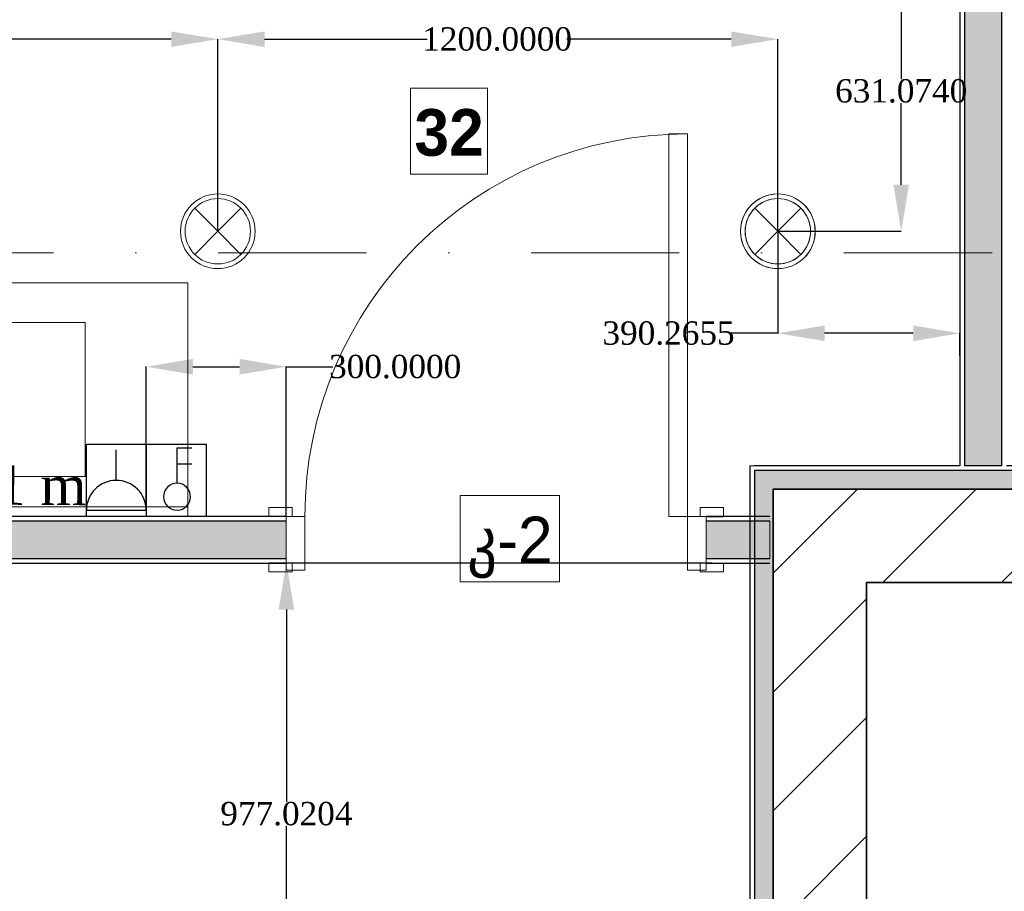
# Model space of a CAD drawing. Header units: millimetres. Extents: x 0 to 88385, y 0 to 41127.
# Tile 61 of 244: x 38746 to 40856, y 28988 to 30856. Entities that reach past the tile are written whole.
import ezdxf
from ezdxf import colors
from ezdxf.entities.mleader import LeaderData, LeaderLine
from ezdxf.math import Vec2, Vec3

# ---------------------------------------------------------------- set-up
doc = ezdxf.new("R2010")
doc.units = ezdxf.units.MM
doc.header["$MEASUREMENT"] = 0
doc.set_wipeout_variables(frame=1)
doc.linetypes.add('Dot & Dashed', pattern=[670.277762, 317.5, -176.388889, 0, -176.388874])
for name, color, linetype in [('- განათება', 7, 'Continuous'), ('- საშტეფცელო როზეტები', 7, 'Continuous'), ('Marker - Section', 7, 'Continuous'), ('New_Structural - Bearing', 7, 'Continuous'), ('Structural - Bearing', 7, 'Continuous')]:
    doc.layers.add(name, color=color, linetype=linetype)
for name, color, linetype, lineweight, true_color in [('Marker - Section_Pen_No__108', 7, 'Continuous', 13, 0xfd8379), ('New_Interior - Lamp_Pen_No__77', 7, 'Continuous', 20, 0xffeb28), ('New_Structural - Bearing_Pen_No__255', 7, 'Continuous', 13, 0xe8e8e8), ('New_Structural - Bearing_Pen_No__5', 7, 'Continuous', 25, 0x40a5ff), ('New_Structural - Bearing_Pen_No__57', 7, 'Continuous', 25, 0xdcd214)]:
    doc.layers.add(name, color=color, linetype=linetype, lineweight=lineweight, true_color=true_color)
for name, color, linetype, lineweight in [('New_Annotation - Text_Pen_No__20', 1, 'Continuous', 0), ('New_Archicad Doors_Pen_No__1', 7, 'Continuous', 13), ('New_Interior - Furniture _Pen_No__1', 7, 'Continuous', 13), ('New_Structural - Bearing_Pen_No__1', 7, 'Continuous', 13), ('Structural - Bearing_Pen_No__27', 7, 'Continuous', 35)]:
    doc.layers.add(name, color=color, linetype=linetype, lineweight=lineweight)
doc.styles.add('GENERATED_STYLE_2', font='txt')
doc.styles.add('GENERATED_STYLE_3', font='txt')
doc.styles.get("Standard").update_dxf_attribs({"font": 'sylfaen.ttf'})
doc.dimstyles.get("Standard").update_dxf_attribs({"dimtxt": 0.18, "dimasz": 0.18, "dimexe": 0.18, "dimexo": 0.0625, "dimgap": 0.09, "dimtad": 0, "dimtih": 1, "dimtoh": 1, "dimdec": 4, "dimzin": 0, "dimdsep": 46, "dimtxsty": 'Standard', "dimcen": 0.09, "dimadec": 0, "dimazin": 0, "dimtfac": 1, "dimtdec": 4, "dimtofl": 0, "dimtmove": 0, "dimatfit": 3, "dimfxl": 1, "dimtolj": 1, "dimtzin": 0, "dimarcsym": 0})
pattern_1 = [(45, (0, 0), (-127.2792, 127.2792), [])]

# ---------------------------------------------------------------- blocks, each defined once
blk = doc.blocks.new('Wall_18', base_point=(-41183.8, 29649.5))
at = {"layer": 'Structural - Bearing', "linetype": 'Continuous', "lineweight": 0, "true_color": 0x000000}
h = blk.add_hatch(dxfattribs=at)
h.set_pattern_fill('MASONRY_BLOCK', color=18, style=0, pattern_type=2)
h.set_pattern_definition(pattern_1)
h.paths.add_polyline_path([(-43879.5, 29649.5), (-43679.5, 29649.5), (-43879.5, 29849.5)])
h = blk.add_hatch(dxfattribs=at)
h.set_pattern_fill('MASONRY_BLOCK', color=18, style=0, pattern_type=2)
h.set_pattern_definition(pattern_1)
h.paths.add_polyline_path([(-43879.5, 29849.5), (-43679.5, 29649.5), (-43679.5, 29849.5)])
h = blk.add_hatch(dxfattribs=at)
h.set_pattern_fill('MASONRY_BLOCK', color=18, style=0, pattern_type=2)
h.set_pattern_definition(pattern_1)
h.paths.add_polyline_path([(-41183.8, 29849.5), (-43679.5, 29849.5), (-43679.5, 29649.5), (-41183.8, 29649.5)])
at = {"layer": 'Structural - Bearing_Pen_No__27', "color": 7, "linetype": 'Continuous', "lineweight": 35, "flags": 128}
for points in [[(-43879.5, 29849.5), (-43879.5, 29649.5)], [(-41183.8, 29849.5), (-43879.5, 29849.5)], [(-43679.5, 29649.5), (-41183.8, 29649.5)]]:
    blk.add_lwpolyline(points, dxfattribs=at)
blk = doc.blocks.new('Wall_19', base_point=(-43679.5, 29649.5))
at = {"layer": 'Structural - Bearing', "linetype": 'Continuous', "lineweight": 0, "true_color": 0x000000}
h = blk.add_hatch(dxfattribs=at)
h.set_pattern_fill('MASONRY_BLOCK', color=18, style=0, pattern_type=2)
h.set_pattern_definition(pattern_1)
h.paths.add_polyline_path([(-43879.5, 29649.5), (-43879.5, 26838), (-43679.5, 26838), (-43679.5, 29649.5)])
at = {"layer": 'Structural - Bearing_Pen_No__27', "color": 7, "linetype": 'Continuous', "lineweight": 35, "flags": 128}
for points in [[(-43879.5, 29649.5), (-43879.5, 26638)], [(-43679.5, 26838), (-43679.5, 29649.5)]]:
    blk.add_lwpolyline(points, dxfattribs=at)
blk = doc.blocks.new('Wall_80', base_point=(-43479.5, 32838))
at = {"layer": 'New_Structural - Bearing_Pen_No__57', "linetype": 'Continuous', "lineweight": 25, "true_color": 0xdcd214}
blk.add_hatch(color=52, dxfattribs=at).paths.add_polyline_path([(-43469.5, 32588), (-43469.5, 29899.5), (-43389.5, 29899.5), (-43389.5, 32588)])
at = {"layer": 'New_Structural - Bearing_Pen_No__1', "color": 7, "linetype": 'Continuous', "lineweight": 13, "flags": 128}
blk.add_lwpolyline([(-43469.5, 29899.5), (-43389.5, 29899.5)], dxfattribs=at)
at = {"layer": 'New_Structural - Bearing_Pen_No__5', "color": 161, "linetype": 'Continuous', "lineweight": 25, "true_color": 0x40a5ff}
for p, q in [((-43469.5, 32588), (-43469.5, 29899.5)), ((-43389.5, 29899.5), (-43389.5, 32588))]:
    blk.add_line(p, q, dxfattribs=at)
at = {"layer": 'New_Structural - Bearing_Pen_No__5', "color": 161, "linetype": 'Continuous', "lineweight": 25, "true_color": 0x40a5ff, "flags": 128}
blk.add_lwpolyline([(-43479.5, 31033.7), (-43479.5, 29899.5)], dxfattribs=at)
blk = doc.blocks.new('Wall_226', base_point=(-43879.5, 29849.5))
at = {"layer": 'New_Structural - Bearing_Pen_No__255', "linetype": 'Continuous', "lineweight": 13, "true_color": 0xe8e8e8}
for points in [[(-43919.5, 29889.5), (-43879.5, 29849.5), (-43879.5, 29889.5)], [(-43919.5, 29849.5), (-43879.5, 29849.5), (-43919.5, 29889.5)], [(-43919.5, 26638), (-43879.5, 26638), (-43879.5, 29849.5), (-43919.5, 29849.5)]]:
    blk.add_hatch(color=254, dxfattribs=at).paths.add_polyline_path(points)
at = {"layer": 'New_Structural - Bearing_Pen_No__1', "color": 7, "linetype": 'Continuous', "lineweight": 13, "flags": 128}
blk.add_lwpolyline([(-43929.5, 29899.5), (-43919.5, 29899.5)], dxfattribs=at)
at = {"layer": 'New_Structural - Bearing_Pen_No__5', "color": 161, "linetype": 'Continuous', "lineweight": 25, "true_color": 0x40a5ff}
for p, q in [((-43879.5, 29889.5), (-43919.5, 29889.5)), ((-43919.5, 29889.5), (-43919.5, 29849.5)), ((-43919.5, 29849.5), (-43919.5, 26638))]:
    blk.add_line(p, q, dxfattribs=at)
at = {"layer": 'New_Structural - Bearing_Pen_No__5', "color": 161, "linetype": 'Continuous', "lineweight": 25, "true_color": 0x40a5ff, "flags": 128}
for points in [[(-43929.5, 29899.5), (-43929.5, 26588)], [(-43879.5, 26638), (-43879.5, 29849.5)]]:
    blk.add_lwpolyline(points, dxfattribs=at)
blk = doc.blocks.new('Wall_229', base_point=(-40983.8, 29849.5))
at = {"layer": 'New_Structural - Bearing_Pen_No__255', "linetype": 'Continuous', "lineweight": 13, "true_color": 0xe8e8e8}
blk.add_hatch(color=254, dxfattribs=at).paths.add_polyline_path([(-43879.5, 29849.5), (-40983.8, 29849.5), (-40983.8, 29889.5), (-43879.5, 29889.5)])
at = {"layer": 'New_Structural - Bearing_Pen_No__5', "color": 161, "linetype": 'Continuous', "lineweight": 25, "true_color": 0x40a5ff}
for p, q in [((-40943.8, 29899.5), (-40983.8, 29899.5)), ((-43879.5, 29889.5), (-43919.5, 29889.5)), ((-40983.8, 29889.5), (-43879.5, 29889.5)), ((-40983.8, 29889.5), (-40943.8, 29889.5))]:
    blk.add_line(p, q, dxfattribs=at)
at = {"layer": 'New_Structural - Bearing_Pen_No__5', "color": 161, "linetype": 'Continuous', "lineweight": 25, "true_color": 0x40a5ff, "flags": 128}
for points in [[(-43479.5, 29899.5), (-43919.5, 29899.5)], [(-43389.5, 29899.5), (-43469.5, 29899.5)], [(-40983.8, 29899.5), (-43379.5, 29899.5)], [(-43879.5, 29849.5), (-40983.8, 29849.5)]]:
    blk.add_lwpolyline(points, dxfattribs=at)
blk = doc.blocks.new('Multi-Basin Counter')
at = {"layer": 'New_Interior - Furniture _Pen_No__1', "color": 7, "linetype": 'Continuous', "lineweight": 13}
for p, q in [((-900, 0), (900, 0)), ((-900, -500), (-900, 0)), ((900, -500), (900, 0)), ((-900, -20), (900, -20)), ((-463.6, -84.8), (-463.6, -69.9)), ((-463.6, -69.9), (-436.4, -69.9)), ((-436.4, -69.9), (-436.4, -84.8)), ((436.4, -84.8), (436.4, -69.9)), ((436.4, -69.9), (463.6, -69.9)), ((463.6, -69.9), (463.6, -84.8)), ((-220, -85), (-680, -85)), ((-680, -85), (-680, -415)), ((-220, -415), (-220, -85)), ((680, -85), (220, -85)), ((220, -85), (220, -415)), ((680, -415), (680, -85)), ((-680, -415), (-220, -415)), ((220, -415), (680, -415)), ((-900, -500), (900, -500))]:
    blk.add_line(p, q, dxfattribs=at)
at = {"layer": 'New_Interior - Furniture _Pen_No__1', "color": 7, "linetype": 'Continuous', "lineweight": 13, "flags": 128}
for points in [[(-475, -45), (-471, -87, 0.12102), (-467.7, -96.5), (-461.1, -149.4, 0.882566), (-438.9, -149.4), (-432.3, -96.5, 0.12102), (-429, -87), (-425, -45, 1)], [(425, -45), (429, -87, 0.12102), (432.3, -96.5), (438.9, -149.4, 0.882566), (461.1, -149.4), (467.7, -96.5, 0.12102), (471, -87), (475, -45, 1)]]:
    blk.add_lwpolyline(points, format="xyb", close=True, dxfattribs=at)
at = {"layer": 'New_Interior - Furniture _Pen_No__1', "color": 7, "linetype": 'Continuous', "lineweight": 13}
for centre in [(-450, -158.9), (450, -158.9)]:
    blk.add_circle(centre, 30, dxfattribs=at)
for centre, radius, start, end in [((-450, -85.1), 21.1, 212.771, 327.229), ((-450, -84.8), 13.6, 180, 0), ((450, -85.1), 21.1, 212.771, 327.229), ((450, -84.8), 13.6, 180, 0)]:
    blk.add_arc(centre, radius, start, end, dxfattribs=at)
blk = doc.blocks.new('Cutting Plane_2', base_point=(3944.3, 35559.3))
at = {"layer": 'Marker - Section_Pen_No__108', "color": 11, "linetype": 'Dot & Dashed', "lineweight": 13, "true_color": 0xfd8379}
blk.add_line((-19947.3, 30356.7), (-47933.8, 30356.7), dxfattribs=at)
blk = doc.blocks.new('2-იანი ჩარჩო')
at = {"layer": '- საშტეფცელო როზეტები', "color": 5}
blk.add_line((8600.4, 3737), (8600.4, 3582), dxfattribs=at)
for points in [[(8472.1, 3582), (8472.1, 3737), (8600.4, 3737)], [(8600.4, 3737), (8728.7, 3737), (8728.7, 3582), (8600.4, 3582)], [(8600.4, 3582), (8472.1, 3582)]]:
    blk.add_lwpolyline(points, dxfattribs=at)
blk = doc.blocks.new('- საშტეფცელო როზეტი IP22')
at = {"layer": '- საშტეფცელო როზეტები', "color": 5}
for p, q in [((8536.7, 3822.7), (8536.7, 3888.1)), ((8472.6, 3758.6), (8600.9, 3758.6))]:
    blk.add_line(p, q, dxfattribs=at)
blk.add_arc((8536.7, 3758.6), 64.1, 0, 180, dxfattribs=at)
blk = doc.blocks.new('ორკლავიშა ჩამრთველლი იპ 22')
at = {"layer": '- განათება', "color": 6}
for points in [[(0.3, 352.8), (-106, 352.8)], [(0, 97.5), (0.3, 352.8)], [(0.1, 237.8), (-105.7, 237.8)]]:
    blk.add_lwpolyline(points, dxfattribs=at)
blk.add_circle((0, 0), 97.5, dxfattribs=at)
blk = doc.blocks.new('Recessed Spot')
at = {"layer": 'New_Interior - Lamp_Pen_No__77', "color": 2, "linetype": 'Continuous', "lineweight": 20, "true_color": 0xffeb28}
for q in [(-49.5, 49.5), (49.5, 49.5), (-49.5, -49.5), (49.5, -49.5)]:
    blk.add_line((0, 0), q, dxfattribs=at)
at = {"layer": 'New_Interior - Lamp_Pen_No__77', "color": 2, "linetype": 'Continuous', "lineweight": 20, "true_color": 0xffeb28, "flags": 128}
blk.add_lwpolyline([(80, 0, 1), (-80, 0, 1)], format="xyb", close=True, dxfattribs=at)
at = {"layer": 'New_Interior - Lamp_Pen_No__77', "color": 2, "linetype": 'Continuous', "lineweight": 20, "true_color": 0xffeb28}
blk.add_circle((0, 0), 70, dxfattribs=at)
blk = doc.blocks.new('*D525')
at = {"layer": '- საშტეფცელო როზეტები', "color": 0, "lineweight": -2, "transparency": 16777216}
for p, q in [((39017.1, 29812.2), (39017.1, 30112.5)), ((39117.1, 30112.3), (39217.1, 30112.3)), ((39317.1, 29791.5), (39317.1, 30112.5)), ((39317.1, 30112.3), (39417.1, 30112.3))]:
    blk.add_line(p, q, dxfattribs=at)
at = {"layer": '- საშტეფცელო როზეტები', "color": 0, "transparency": 16777216}
for points in [[(39117.1, 30129), (39117.1, 30095.6), (39017.1, 30112.3)], [(39217.1, 30129), (39217.1, 30095.6), (39317.1, 30112.3)]]:
    blk.add_solid(points, dxfattribs=at)
at = {"layer": 'Defpoints', "color": 0, "transparency": 16777216}
for p in [(39017.1, 30112.3), (39017.1, 29812.1), (39317.1, 29791.5)]:
    blk.add_point(p, dxfattribs=at)
at = {"layer": '- საშტეფცელო როზეტები', "color": 0, "transparency": 16777216, "insert": (39550.6, 30112.3), "char_height": 50, "attachment_point": 5}
blk.add_mtext('\\A1;{\\fSylfaen|b0|i0|c0|p18;300.0000}', dxfattribs=at)
blk = doc.blocks.new('Door_3')
at = {"layer": 'New_Archicad Doors_Pen_No__1', "color": 7, "linetype": 'Continuous', "lineweight": 13}
for p, q in [((370, 0), (370, 820)), ((370, 820), (410, 820)), ((410, 820), (410, 0)), ((-487, 0), (-487, 19)), ((-487, 19), (-437, 19)), ((-437, 0), (-487, 0)), ((-450, 0), (-487, 0)), ((-450, 0), (-487, 0)), ((-410, 0), (-450, 0)), ((-450, 0), (-450, -115)), ((-450, 0), (-450, -10)), ((-450, 0), (-450, -10)), ((-437, 19), (-437, 0)), ((-410, -115), (-410, 0)), ((410, 0), (370, 0)), ((450, 0), (410, 0)), ((410, 0), (410, -115)), ((437, 19), (487, 19)), ((437, 0), (437, 19)), ((487, 0), (437, 0)), ((450, -115), (450, 0)), ((450, 0), (450, -10)), ((450, 0), (450, -10)), ((450, 0), (487, 0)), ((450, 0), (487, 0)), ((487, 19), (487, 0)), ((-450, -10), (-450, -90)), ((-450, -10), (-450, -90)), ((450, -10), (450, -90)), ((450, -10), (450, -90)), ((-487, -119), (-487, -100)), ((-487, -100), (-437, -100)), ((-450, -100), (-487, -100)), ((-450, -100), (-487, -100)), ((-450, -90), (-450, -100)), ((-450, -90), (-450, -100)), ((-437, -100), (-437, -119)), ((437, -100), (487, -100)), ((437, -119), (437, -100)), ((450, -90), (450, -100)), ((450, -90), (450, -100)), ((450, -100), (487, -100)), ((450, -100), (487, -100)), ((487, -100), (487, -119)), ((-437, -119), (-487, -119)), ((-450, -115), (-410, -115)), ((410, -115), (450, -115)), ((487, -119), (437, -119))]:
    blk.add_line(p, q, dxfattribs=at)
blk.add_arc((410, 0), 820, 90, 180, dxfattribs=at)
blk = doc.blocks.new('Wall_76', base_point=(-38672.6, 26511.8))
at = {"layer": 'New_Structural - Bearing_Pen_No__57', "linetype": 'Continuous', "lineweight": 25, "true_color": 0xdcd214}
for points in [[(-40783.8, 26521.8), (-39709, 26521.8), (-39709, 26601.8), (-40783.8, 26601.8)], [(-38809, 26521.8), (-38672.6, 26521.8), (-38672.6, 26601.8), (-38809, 26601.8)]]:
    blk.add_hatch(color=52, dxfattribs=at).paths.add_polyline_path(points)
at = {"layer": 'New_Structural - Bearing_Pen_No__1', "color": 7, "linetype": 'Continuous', "lineweight": 13}
for p, q in [((-39709, 26611.8), (-39709, 26601.8)), ((-38809, 26611.8), (-38809, 26601.8)), ((-39709, 26601.8), (-39709, 26521.8)), ((-38809, 26601.8), (-38809, 26521.8)), ((-39709, 26521.8), (-39709, 26511.8)), ((-38809, 26521.8), (-38809, 26511.8))]:
    blk.add_line(p, q, dxfattribs=at)
at = {"layer": 'New_Structural - Bearing_Pen_No__1', "color": 7, "linetype": 'Continuous', "lineweight": 13, "flags": 128}
for points in [[(-40783.8, 26521.8), (-40783.8, 26601.8)], [(-38672.6, 26521.8), (-38672.6, 26601.8)]]:
    blk.add_lwpolyline(points, dxfattribs=at)
at = {"layer": 'New_Structural - Bearing_Pen_No__5', "color": 161, "linetype": 'Continuous', "lineweight": 25, "true_color": 0x40a5ff}
for p, q in [((-39709, 26611.8), (-39746, 26611.8)), ((-38809, 26611.8), (-38772, 26611.8)), ((-39709, 26601.8), (-40783.8, 26601.8)), ((-38672.6, 26601.8), (-38809, 26601.8)), ((-40783.8, 26521.8), (-39709, 26521.8)), ((-38809, 26521.8), (-38672.6, 26521.8)), ((-39709, 26511.8), (-39746, 26511.8)), ((-38809, 26511.8), (-38772, 26511.8))]:
    blk.add_line(p, q, dxfattribs=at)
at = {"layer": 'New_Structural - Bearing_Pen_No__5', "color": 161, "linetype": 'Continuous', "lineweight": 25, "true_color": 0x40a5ff, "flags": 128}
for points in [[(-39709, 26611.8), (-40783.8, 26611.8)], [(-38672.6, 26611.8), (-38809, 26611.8)], [(-40783.8, 26511.8), (-39709, 26511.8)], [(-38809, 26511.8), (-38672.6, 26511.8)]]:
    blk.add_lwpolyline(points, dxfattribs=at)
at = {"layer": 'New_Archicad Doors_Pen_No__1', "color": 7, "linetype": 'Continuous', "lineweight": 13, "zscale": 1000}
blk.add_blockref('Door_3', (-39259, 26611.8), dxfattribs=at)
blk = doc.blocks.new('*D638')
at = {"layer": '- განათება', "color": 0, "lineweight": -2, "transparency": 16777216}
for p, q in [((37970.6, 30402.7), (37970.6, 30814.7)), ((38070.6, 30814.5), (38419.4, 30814.5)), ((39070.6, 30814.5), (38718.6, 30814.5)), ((39170.6, 30402.7), (39170.6, 30814.7))]:
    blk.add_line(p, q, dxfattribs=at)
at = {"layer": '- განათება', "color": 0, "transparency": 16777216}
for points in [[(38070.6, 30831.2), (38070.6, 30797.8), (37970.6, 30814.5)], [(39070.6, 30831.2), (39070.6, 30797.8), (39170.6, 30814.5)]]:
    blk.add_solid(points, dxfattribs=at)
at = {"layer": 'Defpoints', "color": 0, "transparency": 16777216}
for p in [(37970.6, 30814.5), (37970.6, 30402.6), (39170.6, 30402.6)]:
    blk.add_point(p, dxfattribs=at)
at = {"layer": '- განათება', "color": 0, "transparency": 16777216, "insert": (38569, 30814.5), "char_height": 50, "attachment_point": 5}
blk.add_mtext('\\A1;{\\fSylfaen|b0|i0|c0|p18;1200.0000}', dxfattribs=at)
blk = doc.blocks.new('*D639')
at = {"layer": '- განათება', "color": 0, "lineweight": -2, "transparency": 16777216}
for p, q in [((39170.6, 30402.7), (39170.6, 30814.7)), ((39270.6, 30814.5), (39619.4, 30814.5)), ((40270.6, 30814.5), (39918.6, 30814.5)), ((40370.6, 30402.7), (40370.6, 30814.7))]:
    blk.add_line(p, q, dxfattribs=at)
at = {"layer": '- განათება', "color": 0, "transparency": 16777216}
for points in [[(39270.6, 30831.2), (39270.6, 30797.8), (39170.6, 30814.5)], [(40270.6, 30831.2), (40270.6, 30797.8), (40370.6, 30814.5)]]:
    blk.add_solid(points, dxfattribs=at)
at = {"layer": 'Defpoints', "color": 0, "transparency": 16777216}
for p in [(39170.6, 30814.5), (39170.6, 30402.6), (40370.6, 30402.6)]:
    blk.add_point(p, dxfattribs=at)
at = {"layer": '- განათება', "color": 0, "transparency": 16777216, "insert": (39769, 30814.5), "char_height": 50, "attachment_point": 5}
blk.add_mtext('\\A1;{\\fSylfaen|b0|i0|c0|p18;1200.0000}', dxfattribs=at)
blk = doc.blocks.new('*D643')
at = {"layer": '- განათება', "color": 0, "lineweight": -2, "transparency": 16777216}
for p, q in [((40370.6, 30402.6), (40370.6, 30183.8)), ((40370.6, 30184), (40268.7, 30184)), ((40660.8, 30184), (40470.6, 30184)), ((40760.8, 30136.6), (40760.8, 30184.2))]:
    blk.add_line(p, q, dxfattribs=at)
at = {"layer": '- განათება', "color": 0, "transparency": 16777216}
for points in [[(40470.6, 30200.7), (40470.6, 30167.3), (40370.6, 30184)], [(40660.8, 30200.7), (40660.8, 30167.3), (40760.8, 30184)]]:
    blk.add_solid(points, dxfattribs=at)
at = {"layer": 'Defpoints', "color": 0, "transparency": 16777216}
for p in [(40370.6, 30402.6), (40370.6, 30184), (40760.8, 30136.5)]:
    blk.add_point(p, dxfattribs=at)
at = {"layer": '- განათება', "color": 0, "transparency": 16777216, "insert": (40136.3, 30184), "char_height": 50, "attachment_point": 5}
blk.add_mtext('\\A1;{\\fSylfaen|b0|i0|c0|p18;390.2655}', dxfattribs=at)
blk = doc.blocks.new('*D644')
at = {"layer": '- განათება', "color": 0, "lineweight": -2, "transparency": 16777216}
for p, q in [((40759.4, 31033.7), (40634.7, 31033.7)), ((40634.9, 30933.7), (40634.9, 30729)), ((40634.9, 30502.6), (40634.9, 30677.6)), ((40370.6, 30402.6), (40635.1, 30402.6))]:
    blk.add_line(p, q, dxfattribs=at)
at = {"layer": '- განათება', "color": 0, "transparency": 16777216}
for points in [[(40618.2, 30933.7), (40651.6, 30933.7), (40634.9, 31033.7)], [(40618.2, 30502.6), (40651.6, 30502.6), (40634.9, 30402.6)]]:
    blk.add_solid(points, dxfattribs=at)
at = {"layer": 'Defpoints', "color": 0, "transparency": 16777216}
for p in [(40759.4, 31033.7), (40370.6, 30402.6), (40634.9, 30402.6)]:
    blk.add_point(p, dxfattribs=at)
at = {"layer": '- განათება', "color": 0, "transparency": 16777216, "insert": (40634.9, 30703.3), "char_height": 50, "attachment_point": 5}
blk.add_mtext('\\A1;{\\fSylfaen|b0|i0|c0|p18;631.0740}', dxfattribs=at)
blk = doc.blocks.new('*D757')
at = {"layer": '- განათება', "color": 0, "lineweight": -2, "transparency": 16777216}
for p, q in [((40229.1, 29691.5), (39317.3, 29691.5)), ((39317.5, 29591.5), (39317.5, 29179.4)), ((39317.5, 28814.5), (39317.5, 29128)), ((39556.4, 28714.5), (39317.3, 28714.5))]:
    blk.add_line(p, q, dxfattribs=at)
at = {"layer": '- განათება', "color": 0, "transparency": 16777216}
for points in [[(39300.8, 29591.5), (39334.2, 29591.5), (39317.5, 29691.5)], [(39300.8, 28814.5), (39334.2, 28814.5), (39317.5, 28714.5)]]:
    blk.add_solid(points, dxfattribs=at)
at = {"layer": 'Defpoints', "color": 0, "transparency": 16777216}
for p in [(40229.1, 29691.5), (39317.5, 28714.5), (39556.5, 28714.5)]:
    blk.add_point(p, dxfattribs=at)
at = {"layer": '- განათება', "color": 0, "transparency": 16777216, "insert": (39317.5, 29153.7), "char_height": 50, "attachment_point": 5}
blk.add_mtext('\\A1;{\\fSylfaen|b0|i0|c0|p18;977.0204}', dxfattribs=at)
blk = doc.blocks.new('AVARIULI GANATEBA')
at = {"layer": '- განათება', "color": 3, "linetype": 'Continuous', "lineweight": 20}
for q in [(-49.5, 49.5), (49.5, 49.5), (-49.5, -49.5), (49.5, -49.5)]:
    blk.add_line((0, 0), q, dxfattribs=at)
for major_axis, start_param, end_param in [((56.6, 56.6), 0.785398, 3.926991), ((-49.5, 49.5), 2.356194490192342, 8.639379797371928), ((56.6, 56.6), 3.926991, 7.068583)]:
    blk.add_ellipse((0, 0), major_axis=major_axis, ratio=1, start_param=start_param, end_param=end_param, dxfattribs=at)

msp = doc.modelspace()

# ---------------------------------------------------------------- block references
at = {"layer": '- განათება', "color": 6, "xscale": -0.2965673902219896, "yscale": 0.2965673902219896, "zscale": 0.2965673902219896}
msp.add_blockref('ორკლავიშა ჩამრთველლი იპ 22', (39083.29065, 29833.56645), dxfattribs=at)
at = {"layer": '- საშტეფცელო როზეტები', "color": 5}
msp.add_blockref('2-იანი ჩარჩო', (30416.75152, 26209.52662), dxfattribs=at)
at = {"layer": '- საშტეფცელო როზეტები'}
msp.add_blockref('- საშტეფცელო როზეტი IP22', (30416.26178, 26045.91325), dxfattribs=at)
at = {"layer": 'New_Interior - Furniture _Pen_No__1', "color": 7, "linetype": 'Continuous', "lineweight": 13, "zscale": 1000, "rotation": 180}
msp.add_blockref('Multi-Basin Counter', (38206.5059, 29792.11419), dxfattribs=at)
at = {"layer": 'New_Structural - Bearing', "color": 7, "lineweight": 35}
for name, p in [('Wall_80', (40760.83046, 32837.98097)), ('Wall_226', (40360.84056, 29849.49428)), ('Wall_229', (43256.5059, 29849.49428))]:
    msp.add_blockref(name, p, dxfattribs=at)
at = {"layer": 'Structural - Bearing', "color": 7, "lineweight": 35}
for name, p in [('Wall_18', (43056.5059, 29649.49428)), ('Wall_19', (40560.84056, 29649.49428))]:
    msp.add_blockref(name, p, dxfattribs=at)

# ---------------------------------------------------------------- texts
at = {"layer": '- საშტეფცელო როზეტები', "color": 5, "insert": (38889.33452, 29899.37452), "char_height": 83.964469, "attachment_point": 3, "rotation": 359.68932566}
msp.add_mtext_dynamic_manual_height_columns('H:1.1 m', width=710.9466492, gutter_width=1.70068, heights=[0], dxfattribs=at)

# ---------------------------------------------------------------- wipeouts: each hides what was drawn before it
at = {"color": 1, "linetype": 'Continuous', "lineweight": 0, "ltscale": 267429.451737}
msp.add_wipeout([(39689.95464, 29651.37252), (39902.90011, 29651.37252), (39902.90011, 29836.22189), (39689.95464, 29836.22189)], dxfattribs=at).dxf.layer = 'New_Annotation - Text_Pen_No__20'

# ---------------------------------------------------------------- next in the draw order: linework, layer by layer
at = {"layer": 'New_Annotation - Text_Pen_No__20', "color": 1, "linetype": 'Continuous', "lineweight": 0, "flags": 128}
msp.add_lwpolyline([(39689.95464, 29651.37252), (39902.90011, 29651.37252), (39902.90011, 29836.22189), (39689.95464, 29836.22189), (39689.95464, 29651.37252)], close=True, dxfattribs=at)

# ---------------------------------------------------------------- next in the draw order: block references
at = {"layer": 'Marker - Section', "color": 11, "lineweight": 13, "true_color": 0xfd8379}
msp.add_blockref('Cutting Plane_2', (88184.57817, 35559.29591), dxfattribs=at)

# ---------------------------------------------------------------- next in the draw order: texts
at = {"layer": 'New_Annotation - Text_Pen_No__20', "color": 1, "linetype": 'Continuous', "lineweight": 0, "insert": (39796.42738, 29790.86432), "char_height": 100, "attachment_point": 2, "style": 'GENERATED_STYLE_2'}
msp.add_mtext('\\A1;{\\pqc;\\fBOG 2018|b0|i0|c0|p0;\\W1.000000;კ-\\fBOG 2018|b0|i0|c0|p0;\\W1.000000;2}', dxfattribs=at)

# ---------------------------------------------------------------- next in the draw order: dimensions: what is measured, and where the dimension line sits
at = {"layer": '- განათება', "color": 1}
dim = msp.add_linear_dim(base=(39317.5, 28714.45001), p1=(40229.13685, 29691.47045), p2=(39556.5059, 28714.45001), angle=270, text='{\\fSylfaen|b0|i0|c0|p18;<>}', dimstyle='Standard', override={"dimtxt": 50, "dimasz": 100}, dxfattribs=at)
dim.commit()
dim.dimension.update_dxf_attribs({"geometry": '*D757', "text_midpoint": (39317.5, 29153.70825), "dimtype": 160})
at = {"layer": '- საშტეფცელო როზეტები', "color": 1}
dim = msp.add_linear_dim(base=(39017.13685, 30112.31175), p1=(39317.13685, 29791.47789), p2=(39017.13685, 29812.11419), angle=180, text='{\\fSylfaen|b0|i0|c0|p18;<>}', dimstyle='Standard', override={"dimtxt": 50, "dimasz": 100}, dxfattribs=at)
dim.commit()
dim.dimension.update_dxf_attribs({"geometry": '*D525', "text_midpoint": (39550.61327, 30112.31175), "dimtype": 160})

# ---------------------------------------------------------------- next in the draw order: block references
at = {"layer": '- განათება', "color": 2, "linetype": 'Continuous', "lineweight": 20, "true_color": 0xffeb28, "zscale": 1000}
for p in [(39170.56493, 30402.64453), (40370.56493, 30402.64453)]:
    msp.add_blockref('Recessed Spot', p, dxfattribs=at)
at = {"layer": '- განათება', "color": 1}
msp.add_blockref('AVARIULI GANATEBA', (40370.56493, 30402.64453), dxfattribs=at)

# ---------------------------------------------------------------- next in the draw order: dimensions: what is measured, and where the dimension line sits
for base, p1, p2, angle, picture, middle in [((40634.91562, 30402.64453), (40759.41562, 31033.71855), (40370.56493, 30402.64453), 270, '*D644', (40634.91562, 30703.28905)), ((37970.56493, 30814.5), (39170.56493, 30402.64453), (37970.56493, 30402.64453), 180, '*D638', (38569, 30814.5)), ((40370.56493, 30184), (40760.83046, 30136.5), (40370.56493, 30402.64453), 180, '*D643', (40136.29234, 30184))]:
    dim = msp.add_linear_dim(base=base, p1=p1, p2=p2, angle=angle, text='{\\fSylfaen|b0|i0|c0|p18;<>}', dimstyle='Standard', override={"dimtxt": 50, "dimasz": 100}, dxfattribs=at)
    dim.commit()
    dim.dimension.update_dxf_attribs({"geometry": picture, "text_midpoint": middle, "dimtype": 160})

# ---------------------------------------------------------------- next in the draw order: wipeouts: each hides what was drawn before it
at = {"color": 1, "linetype": 'Continuous', "lineweight": 0, "ltscale": 270398.373431}
msp.add_wipeout([(39583.51856, 30524.80854), (39748.60976, 30524.80854), (39748.60976, 30709.65724), (39583.51856, 30709.65724)], dxfattribs=at).dxf.layer = 'New_Annotation - Text_Pen_No__20'

# ---------------------------------------------------------------- next in the draw order: linework, layer by layer
at = {"layer": 'New_Annotation - Text_Pen_No__20', "color": 1, "linetype": 'Continuous', "lineweight": 0, "flags": 128}
msp.add_lwpolyline([(39583.51856, 30524.80854), (39748.60976, 30524.80854), (39748.60976, 30709.65724), (39583.51856, 30709.65724), (39583.51856, 30524.80854)], close=True, dxfattribs=at)

# ---------------------------------------------------------------- next in the draw order: block references
at = {"layer": 'New_Structural - Bearing', "color": 7, "lineweight": 35}
msp.add_blockref('Wall_76', (40353.54124, 29691.47045), dxfattribs=at)

# ---------------------------------------------------------------- next in the draw order: texts
at = {"layer": 'New_Annotation - Text_Pen_No__20', "color": 1, "linetype": 'Continuous', "lineweight": 0, "insert": (39666.06416, 30664.73604), "char_height": 100, "attachment_point": 2, "style": 'GENERATED_STYLE_3'}
msp.add_mtext('\\A1;{\\pqc;\\fBOG 2018|b1|i0|c0|p0;\\W1.000000;32}', dxfattribs=at)

# ---------------------------------------------------------------- next in the draw order: dimensions: what is measured, and where the dimension line sits
at = {"layer": '- განათება', "color": 1}
dim = msp.add_linear_dim(base=(39170.56493, 30814.5), p1=(40370.56493, 30402.64453), p2=(39170.56493, 30402.64453), angle=180, text='{\\fSylfaen|b0|i0|c0|p18;<>}', dimstyle='Standard', override={"dimtxt": 50, "dimasz": 100}, dxfattribs=at)
dim.commit()
dim.dimension.update_dxf_attribs({"geometry": '*D639', "text_midpoint": (39769, 30814.5), "dimtype": 160})

# ---------------------------------------------------------------- next in the draw order: leaders
at = {"color": 5}
ml = msp.add_multileader_mtext('Standard', dxfattribs=at)
ml.set_content('ნეოტეკის  ფარი', color=5)
ml.set_leader_properties()
ml.build(insert=Vec2(0, 0))
ml.multileader.update_dxf_attribs({"text_right_attachment_type": 6, "dogleg_length": 50, "arrow_head_size": 100})
ctx = ml.context
ctx.base_point, ctx.char_height, ctx.arrow_head_size, ctx.landing_gap_size, ctx.plane_origin = Vec3(50468.91, 32218.71661), 100, 100, 0.09, Vec3(56312.8393, 27064.407)
ctx.right_attachment = 6
notes = []
notes.append((ctx, [(0, (0, 0, 0), (0, 0), (1, 0), 1, [])]))
ctx.mtext.insert, ctx.mtext.width, ctx.mtext.flow_direction = Vec3(50469, 32288.46183), 1402.7684334, 5
ml = msp.add_multileader_mtext('Standard', dxfattribs=at)
ml.set_content('ნეოტეკის \\Pრეკი', color=5)
ml.set_leader_properties()
ml.build(insert=Vec2(0, 0))
ml.multileader.update_dxf_attribs({"text_right_attachment_type": 6, "dogleg_length": 50, "arrow_head_size": 100})
ctx = ml.context
ctx.base_point, ctx.char_height, ctx.arrow_head_size, ctx.landing_gap_size, ctx.plane_origin = Vec3(52433.92127, 31594.41315), 100, 100, 0.09, Vec3(58277.85057, 26439.85585)
ctx.right_attachment = 6
notes.append((ctx, [(0, (0, 0, 0), (0, 0), (1, 0), 1, [])]))
ctx.mtext.insert, ctx.mtext.width, ctx.mtext.flow_direction = Vec3(52434.01127, 31663.91068), 1402.7684334, 5
ml = msp.add_multileader_mtext('Standard', dxfattribs=at)
ml.set_content('ნეოტეკის ფარი', color=5)
ml.set_leader_properties()
ml.build(insert=Vec2(0, 0))
ml.multileader.update_dxf_attribs({"text_right_attachment_type": 6, "dogleg_length": 50, "arrow_head_size": 100})
ctx = ml.context
ctx.base_point, ctx.char_height, ctx.arrow_head_size, ctx.landing_gap_size, ctx.plane_origin, ctx.plane_x_axis, ctx.plane_y_axis = Vec3(52750.59611, 30623.37284), 100, 100, 0.09, Vec3(48445.57174, 24617.92422), Vec3(0, -1), Vec3(1, 0)
ctx.right_attachment = 6
notes.append((ctx, [(0, (0, 0, 0), (0, 0), (1, 0), 1, [])]))
ctx.mtext.insert, ctx.mtext.text_direction, ctx.mtext.rotation, ctx.mtext.width, ctx.mtext.flow_direction = Vec3(52820.34133, 30623.28284), Vec3(0, -1), 4.7123889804, 1402.7684334, 5
for ctx, leaders in notes:
    for number, flags, end, landing, length, lines in leaders:
        leader = LeaderData()
        leader.index, (leader.has_last_leader_line, leader.has_dogleg_vector, leader.attachment_direction) = number, flags
        leader.last_leader_point, leader.dogleg_vector, leader.dogleg_length = Vec3(end), Vec3(landing), length
        for number, points, colour, breaks in lines:
            line = LeaderLine()
            line.index, line.vertices, line.color, line.breaks = number, Vec3.list(points), colors.encode_raw_color(colour), breaks
            leader.lines.append(line)
        ctx.leaders.append(leader)

doc.saveas('drawing.dxf')
